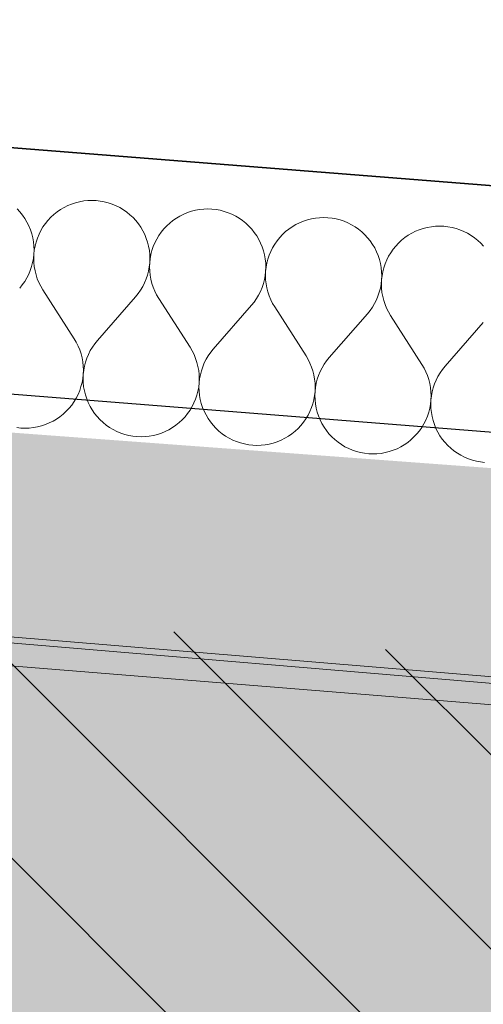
# Model space of a CAD drawing. Header units: millimetres. Extents: x -40276 to 214973, y -147941 to 35228.
# Tile 254 of 256: x -4986 to -4682, y 17941 to 18587. Entities that reach past the tile are written whole.
import ezdxf

# ---------------------------------------------------------------- set-up
doc = ezdxf.new("R2010")
doc.units = ezdxf.units.MM
doc.header["$MEASUREMENT"] = 0
doc.linetypes.add('Wipeout_Contour', pattern=[1000, 0, -1000])
for name, color, linetype in [('1._POHLED ZÁPADNÍ_2_0_plochy', 7, 'Continuous'), ('1._POHLED ZÁPADNÍ_2_akustické prvky', 7, 'Continuous'), ('1._POHLED ZÁPADNÍ_2_BT_ortho', 7, 'Continuous'), ('1._POHLED ZÁPADNÍ_2_Konstrukce - nosné', 7, 'Continuous'), ('1._POHLED ZÁPADNÍ_2_Nové_Výplně – Řezové', 7, 'Continuous'), ('1._POHLED ZÁPADNÍ_2_Výplně – Řezové', 7, 'Continuous')]:
    doc.layers.add(name, color=color, linetype=linetype)

# ---------------------------------------------------------------- blocks, each defined once
blk = doc.blocks.new('*X1', base_point=(-42174.69, -26223.67))
at = {"layer": '1._POHLED ZÁPADNÍ_2_Nové_Výplně – Řezové', "color": 21, "linetype": 'Continuous', "lineweight": 20, "true_color": 0xffaaaa}
for p, q in [((-4956.82, 18463.73), (-4959.17, 18462.35)), ((-4954.39, 18464.95), (-4956.82, 18463.73)), ((-4951.87, 18465.98), (-4954.39, 18464.95)), ((-4949.29, 18466.83), (-4951.87, 18465.98)), ((-4946.65, 18467.5), (-4949.29, 18466.83)), ((-4943.97, 18467.98), (-4946.65, 18467.5)), ((-4941.27, 18468.26), (-4943.97, 18467.98)), ((-4938.55, 18468.35), (-4941.27, 18468.26)), ((-4935.83, 18468.25), (-4938.55, 18468.35)), ((-4933.13, 18467.95), (-4935.83, 18468.25)), ((-4930.45, 18467.46), (-4933.13, 18467.95)), ((-4927.82, 18466.78), (-4930.45, 18467.46)), ((-4925.24, 18465.91), (-4927.82, 18466.78)), ((-4922.73, 18464.87), (-4925.24, 18465.91)), ((-4920.3, 18463.64), (-4922.73, 18464.87)), ((-4917.96, 18462.25), (-4920.3, 18463.64)), ((-4985.77, 18460.75), (-4987.61, 18462.74)), ((-4984.06, 18458.62), (-4985.77, 18460.75)), ((-4982.52, 18456.38), (-4984.06, 18458.62)), ((-4965.52, 18457.25), (-4967.38, 18455.26)), ((-4963.53, 18459.1), (-4965.52, 18457.25)), ((-4961.41, 18460.8), (-4963.53, 18459.1)), ((-4959.17, 18462.35), (-4961.41, 18460.8)), ((-4915.73, 18460.69), (-4917.96, 18462.25)), ((-4913.62, 18458.98), (-4915.73, 18460.69)), ((-4911.63, 18457.12), (-4913.62, 18458.98)), ((-4909.78, 18455.12), (-4911.63, 18457.12)), ((-4880.84, 18458.11), (-4883.18, 18456.73)), ((-4878.41, 18459.32), (-4880.84, 18458.11)), ((-4875.89, 18460.36), (-4878.41, 18459.32)), ((-4873.31, 18461.21), (-4875.89, 18460.36)), ((-4870.67, 18461.88), (-4873.31, 18461.21)), ((-4867.99, 18462.35), (-4870.67, 18461.88)), ((-4865.29, 18462.64), (-4867.99, 18462.35)), ((-4862.57, 18462.73), (-4865.29, 18462.64)), ((-4859.85, 18462.62), (-4862.57, 18462.73)), ((-4857.14, 18462.33), (-4859.85, 18462.62)), ((-4854.47, 18461.84), (-4857.14, 18462.33)), ((-4851.83, 18461.16), (-4854.47, 18461.84)), ((-4849.25, 18460.29), (-4851.83, 18461.16)), ((-4846.74, 18459.24), (-4849.25, 18460.29)), ((-4844.31, 18458.02), (-4846.74, 18459.24)), ((-4841.98, 18456.62), (-4844.31, 18458.02)), ((-4789.3, 18457.01), (-4792.01, 18456.73)), ((-4786.58, 18457.1), (-4789.3, 18457.01)), ((-4783.87, 18457), (-4786.58, 18457.1)), ((-4781.16, 18456.7), (-4783.87, 18457)), ((-4981.14, 18454.04), (-4982.52, 18456.38)), ((-4979.93, 18451.6), (-4981.14, 18454.04)), ((-4978.89, 18449.09), (-4979.93, 18451.6)), ((-4970.65, 18450.92), (-4972.04, 18448.58)), ((-4969.09, 18453.15), (-4970.65, 18450.92)), ((-4967.38, 18455.26), (-4969.09, 18453.15)), ((-4908.08, 18453), (-4909.78, 18455.12)), ((-4906.54, 18450.76), (-4908.08, 18453)), ((-4905.15, 18448.42), (-4906.54, 18450.76)), ((-4889.54, 18451.63), (-4891.4, 18449.64)), ((-4887.54, 18453.48), (-4889.54, 18451.63)), ((-4885.42, 18455.18), (-4887.54, 18453.48)), ((-4883.18, 18456.73), (-4885.42, 18455.18)), ((-4839.75, 18455.07), (-4841.98, 18456.62)), ((-4837.63, 18453.35), (-4839.75, 18455.07)), ((-4835.65, 18451.49), (-4837.63, 18453.35)), ((-4833.8, 18449.5), (-4835.65, 18451.49)), ((-4807.2, 18451.1), (-4809.44, 18449.55)), ((-4804.86, 18452.48), (-4807.2, 18451.1)), ((-4802.42, 18453.7), (-4804.86, 18452.48)), ((-4799.91, 18454.73), (-4802.42, 18453.7)), ((-4797.32, 18455.58), (-4799.91, 18454.73)), ((-4794.69, 18456.25), (-4797.32, 18455.58)), ((-4792.01, 18456.73), (-4794.69, 18456.25)), ((-4778.49, 18456.21), (-4781.16, 18456.7)), ((-4775.85, 18455.53), (-4778.49, 18456.21)), ((-4773.27, 18454.67), (-4775.85, 18455.53)), ((-4770.76, 18453.62), (-4773.27, 18454.67)), ((-4768.33, 18452.39), (-4770.76, 18453.62)), ((-4766, 18451), (-4768.33, 18452.39)), ((-4763.77, 18449.44), (-4766, 18451)), ((-4718.7, 18450.63), (-4721.34, 18449.96)), ((-4716.03, 18451.1), (-4718.7, 18450.63)), ((-4713.32, 18451.39), (-4716.03, 18451.1)), ((-4710.6, 18451.48), (-4713.32, 18451.39)), ((-4707.88, 18451.37), (-4710.6, 18451.48)), ((-4705.18, 18451.08), (-4707.88, 18451.37)), ((-4702.5, 18450.59), (-4705.18, 18451.08)), ((-4699.87, 18449.91), (-4702.5, 18450.59)), ((-4978.04, 18446.5), (-4978.89, 18449.09)), ((-4977.38, 18443.87), (-4978.04, 18446.5)), ((-4976.9, 18441.19), (-4977.38, 18443.87)), ((-4973.26, 18446.15), (-4974.31, 18443.64)), ((-4972.04, 18448.58), (-4973.26, 18446.15)), ((-4903.94, 18445.98), (-4905.15, 18448.42)), ((-4902.91, 18443.46), (-4903.94, 18445.98)), ((-4894.67, 18445.29), (-4896.06, 18442.96)), ((-4893.11, 18447.52), (-4894.67, 18445.29)), ((-4891.4, 18449.64), (-4893.11, 18447.52)), ((-4832.1, 18447.37), (-4833.8, 18449.5)), ((-4830.55, 18445.14), (-4832.1, 18447.37)), ((-4829.17, 18442.79), (-4830.55, 18445.14)), ((-4815.42, 18444.02), (-4817.13, 18441.9)), ((-4813.56, 18446), (-4815.42, 18444.02)), ((-4811.56, 18447.85), (-4813.56, 18446)), ((-4809.44, 18449.55), (-4811.56, 18447.85)), ((-4761.65, 18447.73), (-4763.77, 18449.44)), ((-4759.67, 18445.87), (-4761.65, 18447.73)), ((-4757.82, 18443.87), (-4759.67, 18445.87)), ((-4756.12, 18441.75), (-4757.82, 18443.87)), ((-4733.46, 18443.93), (-4735.58, 18442.23)), ((-4731.22, 18445.48), (-4733.46, 18443.93)), ((-4728.88, 18446.86), (-4731.22, 18445.48)), ((-4726.44, 18448.07), (-4728.88, 18446.86)), ((-4723.93, 18449.11), (-4726.44, 18448.07)), ((-4721.34, 18449.96), (-4723.93, 18449.11)), ((-4697.29, 18449.04), (-4699.87, 18449.91)), ((-4694.78, 18447.99), (-4697.29, 18449.04)), ((-4692.35, 18446.77), (-4694.78, 18447.99)), ((-4690.01, 18445.38), (-4692.35, 18446.77)), ((-4687.78, 18443.82), (-4690.01, 18445.38)), ((-4976.62, 18438.48), (-4976.9, 18441.19)), ((-4976.53, 18435.76), (-4976.62, 18438.48)), ((-4975.85, 18438.43), (-4976.34, 18435.75)), ((-4975.17, 18441.06), (-4975.85, 18438.43)), ((-4974.31, 18443.64), (-4975.17, 18441.06)), ((-4902.06, 18440.88), (-4902.91, 18443.46)), ((-4901.39, 18438.24), (-4902.06, 18440.88)), ((-4900.92, 18435.56), (-4901.39, 18438.24)), ((-4898.33, 18438.01), (-4899.19, 18435.44)), ((-4897.28, 18440.53), (-4898.33, 18438.01)), ((-4896.06, 18442.96), (-4897.28, 18440.53)), ((-4827.96, 18440.36), (-4829.17, 18442.79)), ((-4826.93, 18437.84), (-4827.96, 18440.36)), ((-4826.08, 18435.26), (-4826.93, 18437.84)), ((-4818.68, 18439.67), (-4820.08, 18437.33)), ((-4817.13, 18441.9), (-4818.68, 18439.67)), ((-4754.57, 18439.51), (-4756.12, 18441.75)), ((-4753.19, 18437.17), (-4754.57, 18439.51)), ((-4739.43, 18438.39), (-4741.14, 18436.28)), ((-4737.57, 18440.38), (-4739.43, 18438.39)), ((-4735.58, 18442.23), (-4737.57, 18440.38)), ((-4685.67, 18442.1), (-4687.78, 18443.82)), ((-4683.68, 18440.25), (-4685.67, 18442.1)), ((-4681.83, 18438.25), (-4683.68, 18440.25)), ((-4976.94, 18430.34), (-4976.64, 18433.04)), ((-4976.64, 18433.04), (-4976.74, 18430.33)), ((-4976.64, 18433.04), (-4976.53, 18435.76)), ((-4976.34, 18435.75), (-4976.64, 18433.04)), ((-4900.64, 18432.86), (-4900.92, 18435.56)), ((-4900.55, 18430.14), (-4900.64, 18432.86)), ((-4899.87, 18432.8), (-4900.36, 18430.12)), ((-4899.19, 18435.44), (-4899.87, 18432.8)), ((-4825.41, 18432.62), (-4826.08, 18435.26)), ((-4824.94, 18429.94), (-4825.41, 18432.62)), ((-4822.34, 18432.39), (-4823.21, 18429.81)), ((-4821.3, 18434.9), (-4822.34, 18432.39)), ((-4820.08, 18437.33), (-4821.3, 18434.9)), ((-4751.98, 18434.73), (-4753.19, 18437.17)), ((-4750.95, 18432.21), (-4751.98, 18434.73)), ((-4750.09, 18429.63), (-4750.95, 18432.21)), ((-4744.09, 18431.71), (-4745.32, 18429.28)), ((-4742.7, 18434.04), (-4744.09, 18431.71)), ((-4741.14, 18436.28), (-4742.7, 18434.04)), ((-4978.98, 18422.45), (-4978.11, 18425.03)), ((-4978.11, 18425.03), (-4977.43, 18427.66)), ((-4977.43, 18427.66), (-4976.94, 18430.34)), ((-4976.74, 18430.33), (-4976.65, 18427.61)), ((-4976.65, 18427.61), (-4976.36, 18424.9)), ((-4976.36, 18424.9), (-4975.88, 18422.22)), ((-4901.44, 18422.04), (-4900.95, 18424.72)), ((-4900.95, 18424.72), (-4900.65, 18427.42)), ((-4900.65, 18427.42), (-4900.76, 18424.7)), ((-4900.76, 18424.7), (-4900.66, 18421.98)), ((-4900.65, 18427.42), (-4900.55, 18430.14)), ((-4900.36, 18430.12), (-4900.65, 18427.42)), ((-4824.65, 18427.23), (-4824.94, 18429.94)), ((-4824.67, 18421.8), (-4824.57, 18424.51)), ((-4824.37, 18424.5), (-4824.67, 18421.8)), ((-4824.57, 18424.51), (-4824.65, 18427.23)), ((-4823.89, 18427.18), (-4824.37, 18424.5)), ((-4823.21, 18429.81), (-4823.89, 18427.18)), ((-4749.43, 18426.99), (-4750.09, 18429.63)), ((-4748.95, 18424.31), (-4749.43, 18426.99)), ((-4746.36, 18426.77), (-4747.23, 18424.19)), ((-4745.32, 18429.28), (-4746.36, 18426.77)), ((-4981.25, 18417.51), (-4980.02, 18419.94)), ((-4980.02, 18419.94), (-4978.98, 18422.45)), ((-4975.88, 18422.22), (-4975.21, 18419.59)), ((-4975.21, 18419.59), (-4974.36, 18417)), ((-4902.99, 18416.83), (-4902.13, 18419.41)), ((-4902.13, 18419.41), (-4901.44, 18422.04)), ((-4900.66, 18421.98), (-4900.38, 18419.28)), ((-4900.38, 18419.28), (-4899.9, 18416.6)), ((-4825.46, 18416.42), (-4824.97, 18419.09)), ((-4824.97, 18419.09), (-4824.67, 18421.8)), ((-4824.67, 18421.8), (-4824.77, 18419.08)), ((-4824.77, 18419.08), (-4824.68, 18416.36)), ((-4748.67, 18421.61), (-4748.95, 18424.31)), ((-4748.69, 18416.17), (-4748.58, 18418.89)), ((-4748.39, 18418.88), (-4748.69, 18416.17)), ((-4748.58, 18418.89), (-4748.67, 18421.61)), ((-4747.9, 18421.55), (-4748.39, 18418.88)), ((-4747.23, 18424.19), (-4747.9, 18421.55)), ((-4985.92, 18410.84), (-4984.21, 18412.95)), ((-4984.21, 18412.95), (-4982.65, 18415.18)), ((-4982.65, 18415.18), (-4981.25, 18417.51)), ((-4974.36, 18417), (-4973.32, 18414.49)), ((-4973.32, 18414.49), (-4972.11, 18412.05)), ((-4972.11, 18412.05), (-4970.72, 18409.71)), ((-4906.66, 18409.55), (-4905.27, 18411.89)), ((-4905.27, 18411.89), (-4904.04, 18414.32)), ((-4904.04, 18414.32), (-4902.99, 18416.83)), ((-4899.9, 18416.6), (-4899.23, 18413.96)), ((-4899.23, 18413.96), (-4898.38, 18411.38)), ((-4827.01, 18411.2), (-4826.14, 18413.78)), ((-4826.14, 18413.78), (-4825.46, 18416.42)), ((-4824.68, 18416.36), (-4824.39, 18413.65)), ((-4824.39, 18413.65), (-4823.92, 18410.97)), ((-4749.48, 18410.79), (-4748.99, 18413.47)), ((-4748.99, 18413.47), (-4748.69, 18416.17)), ((-4748.69, 18416.17), (-4748.79, 18413.45)), ((-4748.79, 18413.45), (-4748.7, 18410.73)), ((-4970.72, 18409.71), (-4950.18, 18377.63)), ((-4909.94, 18405.21), (-4934.98, 18376.51)), ((-4909.94, 18405.21), (-4908.22, 18407.32)), ((-4908.22, 18407.32), (-4906.66, 18409.55)), ((-4898.38, 18411.38), (-4897.34, 18408.86)), ((-4897.34, 18408.86), (-4896.13, 18406.43)), ((-4896.13, 18406.43), (-4894.74, 18404.09)), ((-4830.68, 18403.93), (-4829.29, 18406.26)), ((-4829.29, 18406.26), (-4828.06, 18408.69)), ((-4828.06, 18408.69), (-4827.01, 18411.2)), ((-4823.92, 18410.97), (-4823.25, 18408.34)), ((-4823.25, 18408.34), (-4822.39, 18405.75)), ((-4822.39, 18405.75), (-4821.36, 18403.24)), ((-4752.08, 18403.07), (-4751.03, 18405.58)), ((-4751.03, 18405.58), (-4750.16, 18408.16)), ((-4750.16, 18408.16), (-4749.48, 18410.79)), ((-4748.7, 18410.73), (-4748.41, 18408.03)), ((-4748.41, 18408.03), (-4747.93, 18405.35)), ((-4747.93, 18405.35), (-4747.27, 18402.71)), ((-4894.74, 18404.09), (-4874.2, 18372.01)), ((-4833.95, 18399.59), (-4859, 18370.88)), ((-4833.95, 18399.59), (-4832.24, 18401.7)), ((-4832.24, 18401.7), (-4830.68, 18403.93)), ((-4821.36, 18403.24), (-4820.14, 18400.8)), ((-4820.14, 18400.8), (-4818.76, 18398.46)), ((-4754.7, 18398.3), (-4753.3, 18400.64)), ((-4753.3, 18400.64), (-4752.08, 18403.07)), ((-4747.27, 18402.71), (-4746.41, 18400.13)), ((-4746.41, 18400.13), (-4745.37, 18397.61)), ((-4818.76, 18398.46), (-4798.21, 18366.38)), ((-4757.97, 18393.96), (-4783.02, 18365.26)), ((-4757.97, 18393.96), (-4756.26, 18396.08)), ((-4756.26, 18396.08), (-4754.7, 18398.3)), ((-4745.37, 18397.61), (-4744.16, 18395.18)), ((-4744.16, 18395.18), (-4742.78, 18392.84)), ((-4742.78, 18392.84), (-4722.23, 18360.76)), ((-4681.99, 18388.34), (-4707.03, 18359.63)), ((-4948.79, 18375.29), (-4950.18, 18377.63)), ((-4947.58, 18372.85), (-4948.79, 18375.29)), ((-4946.54, 18370.34), (-4947.58, 18372.85)), ((-4936.7, 18374.39), (-4938.25, 18372.16)), ((-4934.98, 18376.51), (-4936.7, 18374.39)), ((-4945.69, 18367.76), (-4946.54, 18370.34)), ((-4945.02, 18365.12), (-4945.69, 18367.76)), ((-4940.88, 18367.4), (-4941.93, 18364.89)), ((-4939.65, 18369.83), (-4940.88, 18367.4)), ((-4938.25, 18372.16), (-4939.65, 18369.83)), ((-4872.81, 18369.66), (-4874.2, 18372.01)), ((-4871.6, 18367.23), (-4872.81, 18369.66)), ((-4870.56, 18364.71), (-4871.6, 18367.23)), ((-4862.27, 18366.54), (-4863.67, 18364.2)), ((-4860.71, 18368.77), (-4862.27, 18366.54)), ((-4859, 18370.88), (-4860.71, 18368.77)), ((-4796.83, 18364.04), (-4798.21, 18366.38)), ((-4944.54, 18362.44), (-4945.02, 18365.12)), ((-4944.26, 18359.74), (-4944.54, 18362.44)), ((-4942.79, 18362.31), (-4943.47, 18359.68)), ((-4941.93, 18364.89), (-4942.79, 18362.31)), ((-4869.71, 18362.13), (-4870.56, 18364.71)), ((-4869.04, 18359.49), (-4869.71, 18362.13)), ((-4864.89, 18361.78), (-4865.94, 18359.27)), ((-4863.67, 18364.2), (-4864.89, 18361.78)), ((-4795.61, 18361.61), (-4796.83, 18364.04)), ((-4794.58, 18359.09), (-4795.61, 18361.61)), ((-4786.29, 18360.92), (-4787.69, 18358.58)), ((-4784.73, 18363.14), (-4786.29, 18360.92)), ((-4783.02, 18365.26), (-4784.73, 18363.14)), ((-4720.85, 18358.42), (-4722.23, 18360.76)), ((-4944.56, 18351.59), (-4944.27, 18354.3)), ((-4944.27, 18354.3), (-4944.37, 18351.58)), ((-4944.27, 18354.3), (-4944.16, 18357.02)), ((-4943.97, 18357), (-4944.27, 18354.3)), ((-4944.16, 18357.02), (-4944.26, 18359.74)), ((-4943.47, 18359.68), (-4943.97, 18357)), ((-4868.56, 18356.82), (-4869.04, 18359.49)), ((-4868.27, 18354.11), (-4868.56, 18356.82)), ((-4868.18, 18351.39), (-4868.27, 18354.11)), ((-4867.49, 18354.05), (-4867.98, 18351.38)), ((-4866.81, 18356.69), (-4867.49, 18354.05)), ((-4865.94, 18359.27), (-4866.81, 18356.69)), ((-4793.72, 18356.51), (-4794.58, 18359.09)), ((-4793.05, 18353.87), (-4793.72, 18356.51)), ((-4792.58, 18351.19), (-4793.05, 18353.87)), ((-4789.96, 18353.64), (-4790.83, 18351.06)), ((-4788.91, 18356.15), (-4789.96, 18353.64)), ((-4787.69, 18358.58), (-4788.91, 18356.15)), ((-4719.63, 18355.98), (-4720.85, 18358.42)), ((-4718.6, 18353.47), (-4719.63, 18355.98)), ((-4717.74, 18350.88), (-4718.6, 18353.47)), ((-4710.31, 18355.29), (-4711.7, 18352.96)), ((-4708.75, 18357.52), (-4710.31, 18355.29)), ((-4707.03, 18359.63), (-4708.75, 18357.52)), ((-4945.73, 18346.28), (-4945.05, 18348.92)), ((-4945.05, 18348.92), (-4944.56, 18351.59)), ((-4944.37, 18351.58), (-4944.28, 18348.86)), ((-4944.28, 18348.86), (-4944, 18346.15)), ((-4868.58, 18345.97), (-4868.28, 18348.67)), ((-4868.28, 18348.67), (-4868.39, 18345.96)), ((-4868.28, 18348.67), (-4868.18, 18351.39)), ((-4867.98, 18351.38), (-4868.28, 18348.67)), ((-4792.29, 18348.49), (-4792.58, 18351.19)), ((-4792.2, 18345.77), (-4792.29, 18348.49)), ((-4791.51, 18348.43), (-4792, 18345.75)), ((-4790.83, 18351.06), (-4791.51, 18348.43)), ((-4717.07, 18348.25), (-4717.74, 18350.88)), ((-4716.59, 18345.57), (-4717.07, 18348.25)), ((-4713.98, 18348.02), (-4714.85, 18345.44)), ((-4712.93, 18350.53), (-4713.98, 18348.02)), ((-4711.7, 18352.96), (-4712.93, 18350.53)), ((-4948.86, 18338.76), (-4947.64, 18341.19)), ((-4947.64, 18341.19), (-4946.59, 18343.7)), ((-4946.59, 18343.7), (-4945.73, 18346.28)), ((-4944, 18346.15), (-4943.52, 18343.48)), ((-4943.52, 18343.48), (-4942.86, 18340.84)), ((-4942.86, 18340.84), (-4942.01, 18338.25)), ((-4870.61, 18338.08), (-4869.74, 18340.66)), ((-4869.74, 18340.66), (-4869.07, 18343.29)), ((-4869.07, 18343.29), (-4868.58, 18345.97)), ((-4868.39, 18345.96), (-4868.3, 18343.24)), ((-4868.3, 18343.24), (-4868.02, 18340.53)), ((-4792.6, 18340.34), (-4792.3, 18343.05)), ((-4792.3, 18343.05), (-4792.41, 18340.33)), ((-4792.3, 18343.05), (-4792.2, 18345.77)), ((-4792, 18345.75), (-4792.3, 18343.05)), ((-4716.31, 18342.86), (-4716.59, 18345.57)), ((-4716.22, 18340.14), (-4716.31, 18342.86)), ((-4715.53, 18342.8), (-4716.02, 18340.13)), ((-4714.85, 18345.44), (-4715.53, 18342.8)), ((-4953.52, 18332.08), (-4951.81, 18334.19)), ((-4951.81, 18334.19), (-4950.25, 18336.42)), ((-4950.25, 18336.42), (-4948.86, 18338.76)), ((-4942.01, 18338.25), (-4940.97, 18335.74)), ((-4940.97, 18335.74), (-4939.76, 18333.3)), ((-4872.88, 18333.14), (-4871.66, 18335.57)), ((-4871.66, 18335.57), (-4870.61, 18338.08)), ((-4868.02, 18340.53), (-4867.54, 18337.85)), ((-4867.54, 18337.85), (-4866.88, 18335.21)), ((-4866.88, 18335.21), (-4866.03, 18332.63)), ((-4794.63, 18332.45), (-4793.76, 18335.03)), ((-4793.76, 18335.03), (-4793.08, 18337.67)), ((-4793.08, 18337.67), (-4792.6, 18340.34)), ((-4792.41, 18340.33), (-4792.32, 18337.61)), ((-4792.32, 18337.61), (-4792.03, 18334.91)), ((-4792.03, 18334.91), (-4791.56, 18332.23)), ((-4717.1, 18332.04), (-4716.61, 18334.72)), ((-4716.61, 18334.72), (-4716.32, 18337.42)), ((-4716.32, 18337.42), (-4716.42, 18334.71)), ((-4716.42, 18334.71), (-4716.33, 18331.99)), ((-4716.32, 18337.42), (-4716.22, 18340.14)), ((-4716.02, 18340.13), (-4716.32, 18337.42)), ((-4959.5, 18326.54), (-4957.37, 18328.24)), ((-4957.37, 18328.24), (-4955.38, 18330.09)), ((-4955.38, 18330.09), (-4953.52, 18332.08)), ((-4939.76, 18333.3), (-4938.38, 18330.96)), ((-4938.38, 18330.96), (-4936.84, 18328.72)), ((-4936.84, 18328.72), (-4935.14, 18326.6)), ((-4877.54, 18326.45), (-4875.83, 18328.57)), ((-4875.83, 18328.57), (-4874.27, 18330.8)), ((-4874.27, 18330.8), (-4872.88, 18333.14)), ((-4866.03, 18332.63), (-4864.99, 18330.11)), ((-4864.99, 18330.11), (-4863.78, 18327.68)), ((-4863.78, 18327.68), (-4862.4, 18325.33)), ((-4796.9, 18327.51), (-4795.67, 18329.94)), ((-4795.67, 18329.94), (-4794.63, 18332.45)), ((-4791.56, 18332.23), (-4790.89, 18329.59)), ((-4790.89, 18329.59), (-4790.04, 18327.01)), ((-4718.64, 18326.83), (-4717.78, 18329.41)), ((-4717.78, 18329.41), (-4717.1, 18332.04)), ((-4716.33, 18331.99), (-4716.05, 18329.28)), ((-4716.05, 18329.28), (-4715.58, 18326.6)), ((-4971.61, 18320.51), (-4969.03, 18321.36)), ((-4969.03, 18321.36), (-4966.51, 18322.4)), ((-4966.51, 18322.4), (-4964.08, 18323.61)), ((-4964.08, 18323.61), (-4961.73, 18324.99)), ((-4961.73, 18324.99), (-4959.5, 18326.54)), ((-4935.14, 18326.6), (-4933.29, 18324.6)), ((-4933.29, 18324.6), (-4931.3, 18322.74)), ((-4931.3, 18322.74), (-4929.19, 18321.03)), ((-4883.51, 18320.91), (-4881.39, 18322.62)), ((-4881.39, 18322.62), (-4879.4, 18324.47)), ((-4879.4, 18324.47), (-4877.54, 18326.45)), ((-4862.4, 18325.33), (-4860.85, 18323.09)), ((-4860.85, 18323.09), (-4859.15, 18320.97)), ((-4801.56, 18320.83), (-4799.84, 18322.94)), ((-4799.84, 18322.94), (-4798.29, 18325.18)), ((-4798.29, 18325.18), (-4796.9, 18327.51)), ((-4790.04, 18327.01), (-4789.01, 18324.49)), ((-4789.01, 18324.49), (-4787.8, 18322.05)), ((-4787.8, 18322.05), (-4786.42, 18319.71)), ((-4722.31, 18319.55), (-4720.91, 18321.89)), ((-4720.91, 18321.89), (-4719.69, 18324.32)), ((-4719.69, 18324.32), (-4718.64, 18326.83)), ((-4715.58, 18326.6), (-4714.91, 18323.96)), ((-4714.91, 18323.96), (-4714.06, 18321.38)), ((-4714.06, 18321.38), (-4713.03, 18318.86)), ((-4987.78, 18319.39), (-4985.07, 18319.09)), ((-4985.07, 18319.09), (-4982.35, 18318.99)), ((-4982.35, 18318.99), (-4979.63, 18319.08)), ((-4979.63, 18319.08), (-4976.93, 18319.37)), ((-4976.93, 18319.37), (-4974.25, 18319.84)), ((-4974.25, 18319.84), (-4971.61, 18320.51)), ((-4929.19, 18321.03), (-4926.96, 18319.47)), ((-4926.96, 18319.47), (-4924.62, 18318.07)), ((-4924.62, 18318.07), (-4922.19, 18316.85)), ((-4922.19, 18316.85), (-4919.68, 18315.8)), ((-4919.68, 18315.8), (-4917.1, 18314.94)), ((-4917.1, 18314.94), (-4914.47, 18314.26)), ((-4898.27, 18314.22), (-4895.63, 18314.88)), ((-4895.63, 18314.88), (-4893.05, 18315.74)), ((-4893.05, 18315.74), (-4890.53, 18316.77)), ((-4890.53, 18316.77), (-4888.09, 18317.99)), ((-4888.09, 18317.99), (-4885.75, 18319.37)), ((-4885.75, 18319.37), (-4883.51, 18320.91)), ((-4859.15, 18320.97), (-4857.31, 18318.97)), ((-4857.31, 18318.97), (-4855.32, 18317.12)), ((-4855.32, 18317.12), (-4853.21, 18315.4)), ((-4853.21, 18315.4), (-4850.98, 18313.84)), ((-4809.77, 18313.74), (-4807.53, 18315.29)), ((-4807.53, 18315.29), (-4805.41, 18316.99)), ((-4805.41, 18316.99), (-4803.41, 18318.84)), ((-4803.41, 18318.84), (-4801.56, 18320.83)), ((-4786.42, 18319.71), (-4784.87, 18317.47)), ((-4784.87, 18317.47), (-4783.17, 18315.35)), ((-4783.17, 18315.35), (-4781.32, 18313.35)), ((-4727.43, 18313.22), (-4725.57, 18315.2)), ((-4725.57, 18315.2), (-4723.86, 18317.32)), ((-4723.86, 18317.32), (-4722.31, 18319.55)), ((-4713.03, 18318.86), (-4711.82, 18316.43)), ((-4711.82, 18316.43), (-4710.43, 18314.08)), ((-4914.47, 18314.26), (-4911.79, 18313.77)), ((-4911.79, 18313.77), (-4909.09, 18313.47)), ((-4909.09, 18313.47), (-4906.37, 18313.37)), ((-4906.37, 18313.37), (-4903.65, 18313.46)), ((-4903.65, 18313.46), (-4900.95, 18313.74)), ((-4900.95, 18313.74), (-4898.27, 18314.22)), ((-4850.98, 18313.84), (-4848.64, 18312.45)), ((-4848.64, 18312.45), (-4846.21, 18311.23)), ((-4846.21, 18311.23), (-4843.7, 18310.18)), ((-4843.7, 18310.18), (-4841.12, 18309.31)), ((-4841.12, 18309.31), (-4838.49, 18308.63)), ((-4838.49, 18308.63), (-4835.81, 18308.14)), ((-4824.96, 18308.12), (-4822.28, 18308.59)), ((-4822.28, 18308.59), (-4819.65, 18309.26)), ((-4819.65, 18309.26), (-4817.06, 18310.11)), ((-4817.06, 18310.11), (-4814.55, 18311.15)), ((-4814.55, 18311.15), (-4812.11, 18312.36)), ((-4812.11, 18312.36), (-4809.77, 18313.74)), ((-4781.32, 18313.35), (-4779.34, 18311.49)), ((-4779.34, 18311.49), (-4777.22, 18309.78)), ((-4777.22, 18309.78), (-4774.99, 18308.22)), ((-4733.79, 18308.12), (-4731.55, 18309.67)), ((-4731.55, 18309.67), (-4729.43, 18311.37)), ((-4729.43, 18311.37), (-4727.43, 18313.22)), ((-4710.43, 18314.08), (-4708.89, 18311.85)), ((-4708.89, 18311.85), (-4707.19, 18309.72)), ((-4707.19, 18309.72), (-4705.34, 18307.73)), ((-4835.81, 18308.14), (-4833.11, 18307.85)), ((-4833.11, 18307.85), (-4830.39, 18307.74)), ((-4830.39, 18307.74), (-4827.67, 18307.83)), ((-4827.67, 18307.83), (-4824.96, 18308.12)), ((-4774.99, 18308.22), (-4772.66, 18306.83)), ((-4772.66, 18306.83), (-4770.23, 18305.6)), ((-4770.23, 18305.6), (-4767.72, 18304.55)), ((-4767.72, 18304.55), (-4765.14, 18303.69)), ((-4765.14, 18303.69), (-4762.5, 18303.01)), ((-4762.5, 18303.01), (-4759.83, 18302.52)), ((-4759.83, 18302.52), (-4757.12, 18302.22)), ((-4757.12, 18302.22), (-4754.4, 18302.12)), ((-4754.4, 18302.12), (-4751.69, 18302.21)), ((-4751.69, 18302.21), (-4748.98, 18302.49)), ((-4748.98, 18302.49), (-4746.3, 18302.97)), ((-4746.3, 18302.97), (-4743.66, 18303.64)), ((-4743.66, 18303.64), (-4741.08, 18304.49)), ((-4741.08, 18304.49), (-4738.56, 18305.52)), ((-4738.56, 18305.52), (-4736.13, 18306.74)), ((-4736.13, 18306.74), (-4733.79, 18308.12)), ((-4705.34, 18307.73), (-4703.35, 18305.87)), ((-4703.35, 18305.87), (-4701.24, 18304.15)), ((-4701.24, 18304.15), (-4699.01, 18302.6)), ((-4699.01, 18302.6), (-4696.67, 18301.2)), ((-4696.67, 18301.2), (-4694.24, 18299.98)), ((-4694.24, 18299.98), (-4691.73, 18298.93)), ((-4691.73, 18298.93), (-4689.16, 18298.06)), ((-4689.16, 18298.06), (-4686.52, 18297.38)), ((-4686.52, 18297.38), (-4683.84, 18296.89)), ((-4683.84, 18296.89), (-4681.14, 18296.6))]:
    blk.add_line(p, q, dxfattribs=at)

msp = doc.modelspace()

# ---------------------------------------------------------------- hatches: boundary and pattern name
at = {"layer": '1._POHLED ZÁPADNÍ_2_0_plochy', "linetype": 'Continuous', "lineweight": 20, "true_color": 0xffaaaa}
h = msp.add_hatch(dxfattribs=at)
h.set_pattern_fill('Izolační_tvárnice_0002', color=21, style=0, pattern_type=2)
h.set_pattern_definition([(315, (-10360.18, 9405.31), (63.6396, 63.6396), [])])
h.paths.add_polyline_path([(-10906.33, 18690.21), (-10970.68, 9084.15), (-20311.44, 10009.93), (-20479.41, 269.75), (-242.33, 419.76), (-238.38, 17796.01)])

# ---------------------------------------------------------------- linework, layer by layer
at = {"layer": '1._POHLED ZÁPADNÍ_2_Konstrukce - nosné', "color": 251, "linetype": 'Continuous', "lineweight": 13, "true_color": 0x6a6a6a}
for q in [(-24598.53, 19748.08), (-10902.83, 18674.82)]:
    msp.add_line((-240.38, 17779.13), q, dxfattribs=at)

# ---------------------------------------------------------------- next in the draw order: wipeouts: each hides what was drawn before it
at = {"color": 254, "linetype": 'Wipeout_Contour', "lineweight": 0, "ltscale": 75187.386246}
msp.add_wipeout([(-6352.11, 18416.47), (-161.69, 17958.23), (-161.69, 18118.67), (-6339.29, 18575.96)], dxfattribs=at).dxf.layer = '1._POHLED ZÁPADNÍ_2_Nové_Výplně – Řezové'

# ---------------------------------------------------------------- next in the draw order: hatches: boundary and pattern name
at = {"layer": '1._POHLED ZÁPADNÍ_2_Výplně – Řezové', "linetype": 'Continuous', "lineweight": 13}
msp.add_hatch(color=254, dxfattribs=at).paths.add_polyline_path([(-321.46, 17970.05), (-5948.21, 18387.04), (-5940.13, 17574.2), (-321.21, 17360.94)])

# ---------------------------------------------------------------- next in the draw order: linework, layer by layer
at = {"layer": '1._POHLED ZÁPADNÍ_2_akustické prvky', "color": 1, "linetype": 'Continuous', "lineweight": 35}
msp.add_line((-11148.08, 18992.91), (-161.69, 18118.67), dxfattribs=at)
at = {"layer": '1._POHLED ZÁPADNÍ_2_BT_ortho', "color": 142, "linetype": 'Continuous', "lineweight": 20, "true_color": 0x0080c0, "flags": 128}
msp.add_lwpolyline([(-1163.34, 17864.45), (-11029.43, 18683.38), (-24351.81, 19728.14), (-25320.42, 13819.16), (-25595.36, 12086.61)], dxfattribs=at)
at = {"layer": '1._POHLED ZÁPADNÍ_2_Konstrukce - nosné', "color": 7, "linetype": 'Continuous', "lineweight": 25}
msp.add_line((-10988.08, 18818.43), (-321.45, 17970.06), dxfattribs=at)

# ---------------------------------------------------------------- next in the draw order: block references
at = {"layer": '1._POHLED ZÁPADNÍ_2_0_plochy', "color": 9, "linetype": 'Continuous', "lineweight": 13}
msp.add_blockref('*X1', (-42174.69, -26223.67), dxfattribs=at)

doc.saveas('drawing.dxf')
